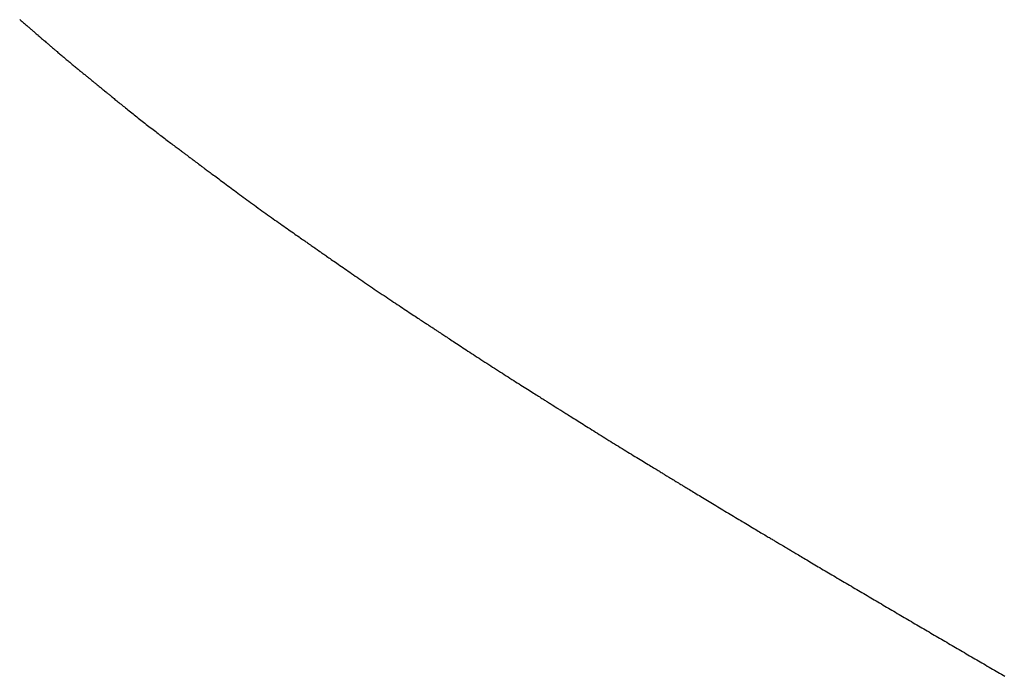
# Model space of a CAD drawing. Header units: millimetres. Extents: x -4577 to 1032787, y -66234 to 201209.
# Tile 150 of 256: x 4374.3 to 4375.84, y -8939.52 to -8938.49. Entities that reach past the tile are written whole.
import ezdxf

# ---------------------------------------------------------------- set-up
doc = ezdxf.new("R2010")
doc.units = ezdxf.units.MM
doc.linetypes.add('510_5_2OG_ELT_1004$0$11-07-22_DS_2OG$0$AUSGEZOGEN', pattern=[0])
doc.layers.add('510_5_2OG_ELT_1004$0$11-07-22_DS_2OG$0$EBENE_1', color=8, linetype='510_5_2OG_ELT_1004$0$11-07-22_DS_2OG$0$AUSGEZOGEN')

# ---------------------------------------------------------------- blocks, each defined once
blk = doc.blocks.new('510_5_2OG_ELT_1004')
at = {"layer": '510_5_2OG_ELT_1004$0$11-07-22_DS_2OG$0$EBENE_1'}
blk.add_lwpolyline([(4374.3031, -8938.4392), (4374.3044, -8938.4403), (4374.3056, -8938.4414), (4374.3069, -8938.4425), (4374.3081, -8938.4435), (4374.3093, -8938.4446), (4374.3106, -8938.4457), (4374.3117, -8938.4467), (4374.3129, -8938.4477), (4374.3141, -8938.4487), (4374.3152, -8938.4497), (4374.3163, -8938.4507), (4374.3174, -8938.4516), (4374.3185, -8938.4526), (4374.3196, -8938.4535), (4374.3206, -8938.4544), (4374.3216, -8938.4552), (4374.3226, -8938.456), (4374.3235, -8938.4569), (4374.3244, -8938.4576), (4374.3253, -8938.4584), (4374.3261, -8938.4591), (4374.3276, -8938.4604), (4374.329, -8938.4616), (4374.3303, -8938.4627), (4374.3313, -8938.4636), (4374.3322, -8938.4644), (4374.3337, -8938.4656), (4374.3353, -8938.467), (4374.3367, -8938.4682), (4374.3375, -8938.4689), (4374.3388, -8938.47), (4374.3395, -8938.4707), (4374.3405, -8938.4715), (4374.3416, -8938.4724), (4374.3428, -8938.4735), (4374.3443, -8938.4747), (4374.345, -8938.4754), (4374.3458, -8938.4761), (4374.3467, -8938.4768), (4374.3476, -8938.4776), (4374.3485, -8938.4784), (4374.3495, -8938.4792), (4374.3504, -8938.48), (4374.3515, -8938.4809), (4374.3525, -8938.4818), (4374.3536, -8938.4827), (4374.3547, -8938.4837), (4374.3558, -8938.4846), (4374.357, -8938.4856), (4374.3581, -8938.4866), (4374.3593, -8938.4876), (4374.3606, -8938.4887), (4374.3618, -8938.4897), (4374.363, -8938.4908), (4374.3643, -8938.4918), (4374.3656, -8938.4929), (4374.3669, -8938.494), (4374.3682, -8938.4951), (4374.3695, -8938.4962), (4374.3708, -8938.4973), (4374.3721, -8938.4985), (4374.3735, -8938.4996), (4374.3748, -8938.5007), (4374.3761, -8938.5018), (4374.3775, -8938.5029), (4374.3788, -8938.5041), (4374.3801, -8938.5052), (4374.3815, -8938.5063), (4374.3828, -8938.5074), (4374.3841, -8938.5085), (4374.3854, -8938.5096), (4374.3868, -8938.5107), (4374.3881, -8938.5117), (4374.3894, -8938.5128), (4374.3906, -8938.5139), (4374.3919, -8938.5149), (4374.3932, -8938.516), (4374.3944, -8938.517), (4374.3957, -8938.518), (4374.3969, -8938.519), (4374.3981, -8938.52), (4374.3993, -8938.521), (4374.4004, -8938.5219), (4374.4016, -8938.5228), (4374.4027, -8938.5238), (4374.4038, -8938.5247), (4374.4049, -8938.5255), (4374.4059, -8938.5264), (4374.4069, -8938.5272), (4374.4079, -8938.528), (4374.4089, -8938.5288), (4374.4098, -8938.5296), (4374.4107, -8938.5303), (4374.4116, -8938.531), (4374.4124, -8938.5317), (4374.4133, -8938.5324), (4374.4148, -8938.5336), (4374.4162, -8938.5348), (4374.4175, -8938.5359), (4374.4187, -8938.5369), (4374.4199, -8938.5378), (4374.4209, -8938.5386), (4374.4219, -8938.5394), (4374.4228, -8938.5402), (4374.4237, -8938.5409), (4374.4245, -8938.5415), (4374.426, -8938.5428), (4374.4275, -8938.544), (4374.429, -8938.5452), (4374.4297, -8938.5458), (4374.4306, -8938.5465), (4374.4314, -8938.5472), (4374.4324, -8938.548), (4374.4335, -8938.5489), (4374.4346, -8938.5498), (4374.4359, -8938.5509), (4374.4381, -8938.5526), (4374.4389, -8938.5533), (4374.4397, -8938.554), (4374.4406, -8938.5547), (4374.4416, -8938.5555), (4374.4425, -8938.5563), (4374.4436, -8938.5571), (4374.4447, -8938.558), (4374.4458, -8938.5589), (4374.447, -8938.5599), (4374.4483, -8938.5609), (4374.4496, -8938.562), (4374.4509, -8938.5631), (4374.4523, -8938.5643), (4374.4538, -8938.5655), (4374.4553, -8938.5667), (4374.4569, -8938.568), (4374.4585, -8938.5693), (4374.4601, -8938.5706), (4374.4618, -8938.572), (4374.4635, -8938.5734), (4374.4653, -8938.5748), (4374.4671, -8938.5762), (4374.4689, -8938.5777), (4374.4708, -8938.5792), (4374.4726, -8938.5807), (4374.4746, -8938.5823), (4374.4765, -8938.5838), (4374.4785, -8938.5854), (4374.4805, -8938.587), (4374.4825, -8938.5886), (4374.4845, -8938.5902), (4374.4866, -8938.5919), (4374.4886, -8938.5935), (4374.4907, -8938.5951), (4374.4928, -8938.5968), (4374.4949, -8938.5984), (4374.497, -8938.6001), (4374.4991, -8938.6018), (4374.5012, -8938.6034), (4374.5033, -8938.6051), (4374.5054, -8938.6067), (4374.5076, -8938.6083), (4374.5097, -8938.61), (4374.5118, -8938.6116), (4374.5139, -8938.6132), (4374.516, -8938.6148), (4374.518, -8938.6164), (4374.5201, -8938.618), (4374.5221, -8938.6196), (4374.5242, -8938.6211), (4374.5262, -8938.6226), (4374.5282, -8938.6241), (4374.5301, -8938.6256), (4374.5321, -8938.6271), (4374.534, -8938.6285), (4374.5358, -8938.63), (4374.5377, -8938.6313), (4374.5395, -8938.6327), (4374.5413, -8938.634), (4374.543, -8938.6353), (4374.5447, -8938.6366), (4374.5464, -8938.6379), (4374.548, -8938.6391), (4374.5495, -8938.6402), (4374.551, -8938.6414), (4374.5525, -8938.6425), (4374.5539, -8938.6435), (4374.5553, -8938.6445), (4374.5566, -8938.6455), (4374.5578, -8938.6464), (4374.559, -8938.6473), (4374.5601, -8938.6481), (4374.5612, -8938.6489), (4374.5622, -8938.6497), (4374.5632, -8938.6504), (4374.5641, -8938.6511), (4374.565, -8938.6518), (4374.5666, -8938.653), (4374.5681, -8938.6541), (4374.5694, -8938.6551), (4374.5706, -8938.656), (4374.5717, -8938.6568), (4374.5728, -8938.6576), (4374.5737, -8938.6583), (4374.5745, -8938.6589), (4374.5762, -8938.6601), (4374.5785, -8938.6619), (4374.5793, -8938.6625), (4374.5802, -8938.6632), (4374.5812, -8938.6639), (4374.5823, -8938.6648), (4374.5836, -8938.6657), (4374.5858, -8938.6673), (4374.5866, -8938.6679), (4374.5874, -8938.6686), (4374.5884, -8938.6693), (4374.5893, -8938.67), (4374.5904, -8938.6708), (4374.5915, -8938.6716), (4374.5926, -8938.6725), (4374.5939, -8938.6734), (4374.5952, -8938.6744), (4374.5965, -8938.6754), (4374.598, -8938.6765), (4374.5995, -8938.6776), (4374.6011, -8938.6788), (4374.6028, -8938.6801), (4374.6046, -8938.6814), (4374.6065, -8938.6828), (4374.6084, -8938.6842), (4374.6104, -8938.6857), (4374.6125, -8938.6873), (4374.6146, -8938.6889), (4374.6168, -8938.6905), (4374.6191, -8938.6922), (4374.6214, -8938.694), (4374.6238, -8938.6957), (4374.6263, -8938.6976), (4374.6288, -8938.6994), (4374.6313, -8938.7013), (4374.6339, -8938.7032), (4374.6365, -8938.7052), (4374.6392, -8938.7071), (4374.6419, -8938.7091), (4374.6447, -8938.7112), (4374.6474, -8938.7132), (4374.6502, -8938.7153), (4374.6531, -8938.7174), (4374.6559, -8938.7194), (4374.6588, -8938.7216), (4374.6617, -8938.7237), (4374.6646, -8938.7258), (4374.6676, -8938.7279), (4374.6705, -8938.7301), (4374.6735, -8938.7322), (4374.6764, -8938.7343), (4374.6794, -8938.7365), (4374.6823, -8938.7386), (4374.6853, -8938.7407), (4374.6882, -8938.7428), (4374.6912, -8938.7449), (4374.6941, -8938.747), (4374.697, -8938.7491), (4374.6999, -8938.7511), (4374.7027, -8938.7531), (4374.7055, -8938.7551), (4374.7083, -8938.7571), (4374.7111, -8938.7591), (4374.7138, -8938.761), (4374.7165, -8938.7629), (4374.7191, -8938.7647), (4374.7217, -8938.7666), (4374.7242, -8938.7683), (4374.7267, -8938.7701), (4374.7291, -8938.7718), (4374.7315, -8938.7734), (4374.7338, -8938.775), (4374.736, -8938.7766), (4374.7382, -8938.7781), (4374.7403, -8938.7796), (4374.7423, -8938.7809), (4374.7442, -8938.7823), (4374.746, -8938.7836), (4374.7477, -8938.7848), (4374.7494, -8938.7859), (4374.7509, -8938.787), (4374.7524, -8938.788), (4374.7538, -8938.789), (4374.755, -8938.7899), (4374.7562, -8938.7907), (4374.7573, -8938.7914), (4374.7583, -8938.7921), (4374.7593, -8938.7928), (4374.7609, -8938.7939), (4374.7623, -8938.7949), (4374.7634, -8938.7957), (4374.7649, -8938.7968), (4374.7658, -8938.7974), (4374.767, -8938.7982), (4374.7686, -8938.7993), (4374.7695, -8938.7999), (4374.7706, -8938.8007), (4374.7728, -8938.8022), (4374.7737, -8938.8028), (4374.7746, -8938.8035), (4374.7756, -8938.8042), (4374.7767, -8938.805), (4374.7779, -8938.8058), (4374.7792, -8938.8067), (4374.7806, -8938.8077), (4374.7821, -8938.8087), (4374.7836, -8938.8098), (4374.7853, -8938.811), (4374.7871, -8938.8122), (4374.7889, -8938.8135), (4374.7909, -8938.8148), (4374.7929, -8938.8162), (4374.795, -8938.8177), (4374.7972, -8938.8192), (4374.7995, -8938.8208), (4374.8018, -8938.8224), (4374.8042, -8938.8241), (4374.8067, -8938.8258), (4374.8092, -8938.8275), (4374.8118, -8938.8293), (4374.8144, -8938.8311), (4374.8171, -8938.833), (4374.8198, -8938.8349), (4374.8226, -8938.8368), (4374.8254, -8938.8388), (4374.8283, -8938.8407), (4374.8312, -8938.8427), (4374.8341, -8938.8447), (4374.8371, -8938.8467), (4374.84, -8938.8488), (4374.843, -8938.8508), (4374.8461, -8938.8529), (4374.8491, -8938.855), (4374.8521, -8938.857), (4374.8552, -8938.8591), (4374.8582, -8938.8612), (4374.8613, -8938.8632), (4374.8644, -8938.8653), (4374.8674, -8938.8674), (4374.8705, -8938.8694), (4374.8735, -8938.8714), (4374.8765, -8938.8735), (4374.8795, -8938.8755), (4374.8825, -8938.8775), (4374.8854, -8938.8794), (4374.8883, -8938.8814), (4374.8912, -8938.8833), (4374.8941, -8938.8852), (4374.8969, -8938.8871), (4374.8997, -8938.8889), (4374.9024, -8938.8907), (4374.905, -8938.8925), (4374.9077, -8938.8942), (4374.9102, -8938.8959), (4374.9127, -8938.8976), (4374.9152, -8938.8992), (4374.9175, -8938.9008), (4374.9198, -8938.9023), (4374.922, -8938.9037), (4374.9242, -8938.9052), (4374.9263, -8938.9065), (4374.9282, -8938.9078), (4374.9301, -8938.9091), (4374.9319, -8938.9103), (4374.9336, -8938.9114), (4374.9352, -8938.9124), (4374.9367, -8938.9134), (4374.9381, -8938.9143), (4374.9394, -8938.9152), (4374.9407, -8938.916), (4374.9418, -8938.9168), (4374.9428, -8938.9174), (4374.9438, -8938.9181), (4374.9455, -8938.9192), (4374.9469, -8938.9201), (4374.948, -8938.9209), (4374.9497, -8938.9219), (4374.9506, -8938.9225), (4374.9518, -8938.9233), (4374.9534, -8938.9244), (4374.9543, -8938.925), (4374.9555, -8938.9257), (4374.9576, -8938.9272), (4374.9585, -8938.9278), (4374.9595, -8938.9284), (4374.9605, -8938.9291), (4374.9616, -8938.9298), (4374.9628, -8938.9306), (4374.9641, -8938.9314), (4374.9655, -8938.9323), (4374.967, -8938.9333), (4374.9685, -8938.9344), (4374.9702, -8938.9355), (4374.972, -8938.9366), (4374.9739, -8938.9379), (4374.9758, -8938.9391), (4374.9778, -8938.9405), (4374.98, -8938.9419), (4374.9822, -8938.9433), (4374.9844, -8938.9448), (4374.9868, -8938.9463), (4374.9892, -8938.9479), (4374.9916, -8938.9495), (4374.9942, -8938.9512), (4374.9968, -8938.9529), (4374.9994, -8938.9546), (4375.0021, -8938.9564), (4375.0048, -8938.9582), (4375.0076, -8938.96), (4375.0105, -8938.9618), (4375.0133, -8938.9637), (4375.0162, -8938.9656), (4375.0192, -8938.9675), (4375.0221, -8938.9694), (4375.0251, -8938.9714), (4375.0281, -8938.9733), (4375.0311, -8938.9753), (4375.0342, -8938.9772), (4375.0372, -8938.9792), (4375.0403, -8938.9812), (4375.0433, -8938.9831), (4375.0464, -8938.9851), (4375.0495, -8938.9871), (4375.0525, -8938.989), (4375.0556, -8938.991), (4375.0586, -8938.9929), (4375.0616, -8938.9949), (4375.0646, -8938.9968), (4375.0676, -8938.9987), (4375.0705, -8939.0006), (4375.0735, -8939.0024), (4375.0763, -8939.0043), (4375.0792, -8939.0061), (4375.082, -8939.0078), (4375.0848, -8939.0096), (4375.0875, -8939.0113), (4375.0902, -8939.013), (4375.0928, -8939.0147), (4375.0954, -8939.0163), (4375.0979, -8939.0179), (4375.1003, -8939.0194), (4375.1027, -8939.0209), (4375.105, -8939.0224), (4375.1072, -8939.0238), (4375.1093, -8939.0251), (4375.1114, -8939.0264), (4375.1134, -8939.0277), (4375.1153, -8939.0289), (4375.1171, -8939.03), (4375.1188, -8939.0311), (4375.1204, -8939.0321), (4375.1219, -8939.0331), (4375.1234, -8939.0339), (4375.1247, -8939.0348), (4375.1259, -8939.0356), (4375.127, -8939.0363), (4375.1281, -8939.0369), (4375.1291, -8939.0376), (4375.1308, -8939.0386), (4375.1322, -8939.0395), (4375.1334, -8939.0403), (4375.1351, -8939.0414), (4375.1364, -8939.0422), (4375.1378, -8939.043), (4375.1395, -8939.0441), (4375.1404, -8939.0447), (4375.1415, -8939.0454), (4375.1437, -8939.0468), (4375.1446, -8939.0473), (4375.1456, -8939.0479), (4375.1466, -8939.0486), (4375.1477, -8939.0493), (4375.1489, -8939.05), (4375.1502, -8939.0508), (4375.1516, -8939.0517), (4375.153, -8939.0526), (4375.1546, -8939.0536), (4375.1563, -8939.0547), (4375.158, -8939.0558), (4375.1599, -8939.0569), (4375.1618, -8939.0581), (4375.1638, -8939.0594), (4375.1659, -8939.0607), (4375.1681, -8939.0621), (4375.1703, -8939.0635), (4375.1726, -8939.0649), (4375.175, -8939.0664), (4375.1774, -8939.0679), (4375.1799, -8939.0695), (4375.1825, -8939.0711), (4375.1851, -8939.0727), (4375.1877, -8939.0744), (4375.1904, -8939.0761), (4375.1931, -8939.0778), (4375.1959, -8939.0795), (4375.1988, -8939.0813), (4375.2016, -8939.0831), (4375.2045, -8939.0849), (4375.2074, -8939.0867), (4375.2103, -8939.0885), (4375.2133, -8939.0904), (4375.2163, -8939.0922), (4375.2192, -8939.0941), (4375.2222, -8939.0959), (4375.2252, -8939.0978), (4375.2282, -8939.0996), (4375.2312, -8939.1015), (4375.2343, -8939.1034), (4375.2373, -8939.1052), (4375.2402, -8939.1071), (4375.2432, -8939.1089), (4375.2462, -8939.1107), (4375.2491, -8939.1125), (4375.2521, -8939.1143), (4375.255, -8939.1161), (4375.2578, -8939.1179), (4375.2607, -8939.1196), (4375.2635, -8939.1213), (4375.2662, -8939.123), (4375.269, -8939.1247), (4375.2716, -8939.1263), (4375.2743, -8939.1279), (4375.2768, -8939.1295), (4375.2794, -8939.131), (4375.2818, -8939.1325), (4375.2842, -8939.134), (4375.2866, -8939.1354), (4375.2889, -8939.1368), (4375.2911, -8939.1382), (4375.2932, -8939.1395), (4375.2953, -8939.1407), (4375.2972, -8939.1419), (4375.2991, -8939.1431), (4375.3009, -8939.1442), (4375.3026, -8939.1452), (4375.3043, -8939.1462), (4375.3058, -8939.1471), (4375.3072, -8939.148), (4375.3085, -8939.1488), (4375.3098, -8939.1496), (4375.311, -8939.1503), (4375.3121, -8939.1509), (4375.3131, -8939.1516), (4375.314, -8939.1521), (4375.3157, -8939.1531), (4375.3171, -8939.154), (4375.3182, -8939.1547), (4375.32, -8939.1558), (4375.3219, -8939.1569), (4375.3236, -8939.158), (4375.3254, -8939.1591), (4375.3263, -8939.1596), (4375.3274, -8939.1603), (4375.3287, -8939.1611), (4375.3303, -8939.162), (4375.3311, -8939.1626), (4375.3321, -8939.1631), (4375.3331, -8939.1637), (4375.3342, -8939.1644), (4375.3353, -8939.1651), (4375.3366, -8939.1659), (4375.3379, -8939.1667), (4375.3393, -8939.1675), (4375.3408, -8939.1684), (4375.3424, -8939.1694), (4375.344, -8939.1704), (4375.3458, -8939.1715), (4375.3476, -8939.1726), (4375.3495, -8939.1737), (4375.3515, -8939.1749), (4375.3535, -8939.1761), (4375.3556, -8939.1774), (4375.3577, -8939.1787), (4375.36, -8939.1801), (4375.3622, -8939.1815), (4375.3646, -8939.1829), (4375.3669, -8939.1843), (4375.3694, -8939.1858), (4375.3718, -8939.1873), (4375.3744, -8939.1888), (4375.3769, -8939.1904), (4375.3795, -8939.1919), (4375.3821, -8939.1935), (4375.3848, -8939.1951), (4375.3875, -8939.1967), (4375.3902, -8939.1984), (4375.3929, -8939.2), (4375.3956, -8939.2017), (4375.3984, -8939.2033), (4375.4011, -8939.205), (4375.4039, -8939.2067), (4375.4067, -8939.2084), (4375.4095, -8939.21), (4375.4123, -8939.2117), (4375.4151, -8939.2134), (4375.4179, -8939.215), (4375.4206, -8939.2167), (4375.4234, -8939.2184), (4375.4261, -8939.22), (4375.4289, -8939.2216), (4375.4316, -8939.2233), (4375.4342, -8939.2249), (4375.4369, -8939.2265), (4375.4395, -8939.228), (4375.4421, -8939.2296), (4375.4447, -8939.2311), (4375.4472, -8939.2326), (4375.4497, -8939.2341), (4375.4521, -8939.2355), (4375.4545, -8939.2369), (4375.4568, -8939.2383), (4375.459, -8939.2397), (4375.4613, -8939.241), (4375.4634, -8939.2423), (4375.4655, -8939.2435), (4375.4675, -8939.2447), (4375.4694, -8939.2459), (4375.4713, -8939.247), (4375.4731, -8939.2481), (4375.4748, -8939.2491), (4375.4765, -8939.25), (4375.478, -8939.251), (4375.4795, -8939.2518), (4375.4808, -8939.2526), (4375.4821, -8939.2534), (4375.4833, -8939.2541), (4375.4844, -8939.2548), (4375.4854, -8939.2554), (4375.4864, -8939.2559), (4375.488, -8939.2569), (4375.4894, -8939.2578), (4375.4906, -8939.2585), (4375.4923, -8939.2595), (4375.4936, -8939.2602), (4375.4947, -8939.2609), (4375.4964, -8939.2619), (4375.4973, -8939.2625), (4375.4985, -8939.2631), (4375.5006, -8939.2644), (4375.5015, -8939.2649), (4375.5024, -8939.2655), (4375.5035, -8939.2661), (4375.5045, -8939.2667), (4375.5057, -8939.2674), (4375.507, -8939.2682), (4375.5083, -8939.269), (4375.5097, -8939.2698), (4375.5113, -8939.2707), (4375.5129, -8939.2717), (4375.5146, -8939.2727), (4375.5163, -8939.2738), (4375.5182, -8939.2749), (4375.5201, -8939.276), (4375.5221, -8939.2772), (4375.5241, -8939.2784), (4375.5262, -8939.2796), (4375.5284, -8939.2809), (4375.5306, -8939.2823), (4375.5329, -8939.2836), (4375.5353, -8939.285), (4375.5377, -8939.2864), (4375.5401, -8939.2879), (4375.5426, -8939.2894), (4375.5451, -8939.2909), (4375.5476, -8939.2924), (4375.5502, -8939.2939), (4375.5529, -8939.2955), (4375.5555, -8939.297), (4375.5582, -8939.2986), (4375.5609, -8939.3002), (4375.5636, -8939.3018), (4375.5663, -8939.3034), (4375.569, -8939.305), (4375.5718, -8939.3067), (4375.5745, -8939.3083), (4375.5773, -8939.3099), (4375.5801, -8939.3116), (4375.5828, -8939.3132), (4375.5856, -8939.3148), (4375.5883, -8939.3165), (4375.5911, -8939.3181), (4375.5938, -8939.3197), (4375.5966, -8939.3213), (4375.5994, -8939.323), (4375.6021, -8939.3246), (4375.6049, -8939.3262), (4375.6076, -8939.3278), (4375.6104, -8939.3295), (4375.6132, -8939.3311), (4375.6159, -8939.3327), (4375.6187, -8939.3343), (4375.6215, -8939.336), (4375.6242, -8939.3376), (4375.627, -8939.3392), (4375.6297, -8939.3408), (4375.6325, -8939.3425), (4375.6353, -8939.3441), (4375.638, -8939.3457), (4375.6408, -8939.3473), (4375.6435, -8939.349), (4375.6463, -8939.3506), (4375.6491, -8939.3522), (4375.6518, -8939.3538), (4375.6546, -8939.3555), (4375.6574, -8939.3571), (4375.6601, -8939.3587), (4375.6629, -8939.3603), (4375.6656, -8939.362), (4375.6684, -8939.3636), (4375.6712, -8939.3652), (4375.6739, -8939.3668), (4375.6767, -8939.3685), (4375.6795, -8939.3701), (4375.6822, -8939.3717), (4375.685, -8939.3733), (4375.6877, -8939.3749), (4375.6905, -8939.3766), (4375.6933, -8939.3782), (4375.696, -8939.3798), (4375.6988, -8939.3814), (4375.7016, -8939.3831), (4375.7043, -8939.3847), (4375.7071, -8939.3863), (4375.7098, -8939.3879), (4375.7126, -8939.3895), (4375.7154, -8939.3912), (4375.7181, -8939.3928), (4375.7209, -8939.3944), (4375.7237, -8939.396), (4375.7264, -8939.3976), (4375.7292, -8939.3993), (4375.732, -8939.4009), (4375.7347, -8939.4025), (4375.7375, -8939.4041), (4375.7402, -8939.4057), (4375.743, -8939.4074), (4375.7458, -8939.409), (4375.7485, -8939.4106), (4375.7513, -8939.4122), (4375.7541, -8939.4138), (4375.7568, -8939.4155), (4375.7596, -8939.4171), (4375.7624, -8939.4187), (4375.7651, -8939.4203), (4375.7679, -8939.4219), (4375.7707, -8939.4235), (4375.7734, -8939.4251), (4375.7762, -8939.4268), (4375.779, -8939.4284), (4375.7817, -8939.43), (4375.7845, -8939.4316), (4375.7873, -8939.4332), (4375.79, -8939.4348), (4375.7928, -8939.4364), (4375.7955, -8939.438), (4375.7983, -8939.4397), (4375.8011, -8939.4413), (4375.8038, -8939.4429), (4375.8066, -8939.4445), (4375.8093, -8939.4461), (4375.8121, -8939.4477), (4375.8149, -8939.4493), (4375.8176, -8939.4509), (4375.8204, -8939.4525), (4375.8231, -8939.4541), (4375.8259, -8939.4557), (4375.8287, -8939.4573), (4375.8314, -8939.459), (4375.8342, -8939.4606), (4375.8369, -8939.4622), (4375.8397, -8939.4638), (4375.8424, -8939.4654), (4375.8452, -8939.467)], dxfattribs=at)

msp = doc.modelspace()

# ---------------------------------------------------------------- block references
msp.add_blockref('510_5_2OG_ELT_1004', (0, -0.0503))

doc.saveas('drawing.dxf')
